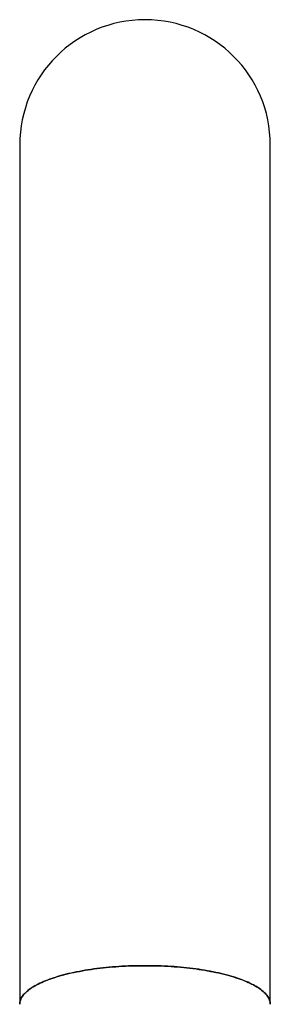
# Model space of a CAD drawing. Header units: millimetres. Extents: x 8 to 837, y 12 to 852.
# Tile 22 of 28: x 395 to 421, y 750 to 852. Entities that reach past the tile are written whole.
import ezdxf

# ---------------------------------------------------------------- set-up
doc = ezdxf.new("R2010")
doc.units = ezdxf.units.MM

msp = doc.modelspace()

# ---------------------------------------------------------------- linework, layer by layer
at = {"color": 7, "linetype": 'Continuous', "lineweight": 30}
for p, q in [((394.56, 839.13), (394.56, 763.9)), ((420.56, 763.9), (420.56, 839.13)), ((394.56, 763.9), (394.56, 749.89)), ((420.56, 749.89), (420.56, 763.9))]:
    msp.add_line(p, q, dxfattribs=at)
at = {"color": 7, "linetype": 'Continuous', "lineweight": 30, "flags": 128}
for points in [[(394.56, 749.89), (394.56, 749.99), (394.58, 750.1), (394.6, 750.2), (394.63, 750.31), (394.67, 750.41), (394.72, 750.52), (394.78, 750.62), (394.84, 750.72), (394.92, 750.83), (395, 750.93), (395.09, 751.03), (395.19, 751.13), (395.3, 751.23), (395.42, 751.33), (395.55, 751.43), (395.68, 751.52), (395.82, 751.62), (395.97, 751.71), (396.13, 751.8), (396.3, 751.9), (396.47, 751.99), (396.66, 752.08), (396.84, 752.16), (397.04, 752.25), (397.24, 752.33), (397.46, 752.42), (397.67, 752.5), (397.9, 752.58), (398.13, 752.65), (398.37, 752.73), (398.61, 752.8), (398.86, 752.87), (399.12, 752.94), (399.38, 753.01), (399.64, 753.07), (399.92, 753.14), (400.19, 753.2), (400.48, 753.26), (400.77, 753.31), (401.06, 753.37), (401.35, 753.42), (401.66, 753.47), (401.96, 753.51), (402.27, 753.56), (402.58, 753.6), (402.9, 753.64), (403.22, 753.67), (403.54, 753.71), (403.87, 753.74), (404.19, 753.77), (404.52, 753.79), (404.86, 753.82), (405.19, 753.84), (405.52, 753.86), (405.86, 753.87), (406.2, 753.88), (406.54, 753.89), (406.88, 753.9), (407.22, 753.9), (407.56, 753.9)], [(420.56, 749.89), (420.56, 749.89), (420.55, 750), (420.54, 750.1), (420.52, 750.21), (420.48, 750.31), (420.44, 750.42), (420.39, 750.52), (420.34, 750.63), (420.27, 750.73), (420.19, 750.83), (420.11, 750.93), (420.02, 751.03), (419.92, 751.13), (419.81, 751.23), (419.69, 751.33), (419.56, 751.43), (419.43, 751.53), (419.28, 751.62), (419.13, 751.72), (418.97, 751.81), (418.81, 751.9), (418.63, 751.99), (418.45, 752.08), (418.26, 752.17), (418.06, 752.25), (417.86, 752.34), (417.65, 752.42), (417.43, 752.5), (417.21, 752.58), (416.97, 752.66), (416.74, 752.73), (416.49, 752.81), (416.24, 752.88), (415.99, 752.95), (415.72, 753.01), (415.46, 753.08), (415.18, 753.14), (414.9, 753.2), (414.62, 753.26), (414.33, 753.32), (414.04, 753.37), (413.74, 753.42), (413.44, 753.47), (413.14, 753.52), (412.83, 753.56), (412.51, 753.6), (412.2, 753.64), (411.88, 753.68), (411.56, 753.71), (411.23, 753.74), (410.9, 753.77), (410.57, 753.8), (410.24, 753.82), (409.91, 753.84), (409.57, 753.86), (409.24, 753.87), (408.9, 753.88), (408.56, 753.89), (408.22, 753.9), (407.88, 753.9), (407.54, 753.9), (407.2, 753.9), (406.86, 753.9), (406.52, 753.89), (406.18, 753.88), (405.84, 753.87), (405.5, 753.85), (405.17, 753.84), (404.84, 753.82), (404.5, 753.79), (404.17, 753.77), (403.85, 753.74), (403.52, 753.71), (403.2, 753.67), (402.88, 753.64), (402.56, 753.6), (402.25, 753.56), (401.94, 753.51), (401.64, 753.46), (401.34, 753.42), (401.04, 753.36), (400.75, 753.31), (400.46, 753.25), (400.18, 753.19), (399.9, 753.13), (399.63, 753.07), (399.36, 753.01), (399.1, 752.94), (398.84, 752.87), (398.59, 752.8), (398.35, 752.72), (398.11, 752.65), (397.88, 752.57), (397.66, 752.49), (397.44, 752.41), (397.23, 752.33), (397.03, 752.24), (396.83, 752.16), (396.64, 752.07), (396.46, 751.98), (396.29, 751.89), (396.12, 751.8), (395.97, 751.71), (395.82, 751.61), (395.67, 751.52), (395.54, 751.42), (395.41, 751.32), (395.3, 751.22), (395.19, 751.12), (395.09, 751.02), (395, 750.92), (394.91, 750.82), (394.84, 750.72), (394.77, 750.61), (394.71, 750.51), (394.67, 750.41), (394.63, 750.3), (394.6, 750.2), (394.57, 750.09), (394.56, 749.99), (394.56, 749.89)], [(407.56, 753.9), (407.9, 753.9), (408.24, 753.9), (408.58, 753.89), (408.92, 753.88), (409.25, 753.87), (409.59, 753.86), (409.93, 753.84), (410.26, 753.82), (410.59, 753.79), (410.92, 753.77), (411.25, 753.74), (411.58, 753.71), (411.9, 753.67), (412.22, 753.64), (412.53, 753.6), (412.85, 753.56), (413.15, 753.51), (413.46, 753.47), (413.76, 753.42), (414.06, 753.37), (414.35, 753.31), (414.64, 753.26), (414.92, 753.2), (415.2, 753.14), (415.47, 753.07), (415.74, 753.01), (416, 752.94), (416.26, 752.87), (416.51, 752.8), (416.75, 752.73), (416.99, 752.65), (417.22, 752.58), (417.44, 752.5), (417.66, 752.42), (417.87, 752.33), (418.08, 752.25), (418.27, 752.16), (418.46, 752.08), (418.64, 751.99), (418.82, 751.9), (418.98, 751.8), (419.14, 751.71), (419.29, 751.62), (419.43, 751.52), (419.57, 751.43), (419.69, 751.33), (419.81, 751.23), (419.92, 751.13), (420.02, 751.03), (420.11, 750.93), (420.2, 750.83), (420.27, 750.72), (420.34, 750.62), (420.4, 750.52), (420.45, 750.41), (420.49, 750.31), (420.52, 750.2), (420.54, 750.1), (420.55, 749.99), (420.56, 749.89)]]:
    msp.add_lwpolyline(points, dxfattribs=at)
at = {"color": 7, "linetype": 'Continuous', "lineweight": 30}
msp.add_arc((407.56, 839.13), 13, 0, 180, dxfattribs=at)

doc.saveas('drawing.dxf')
